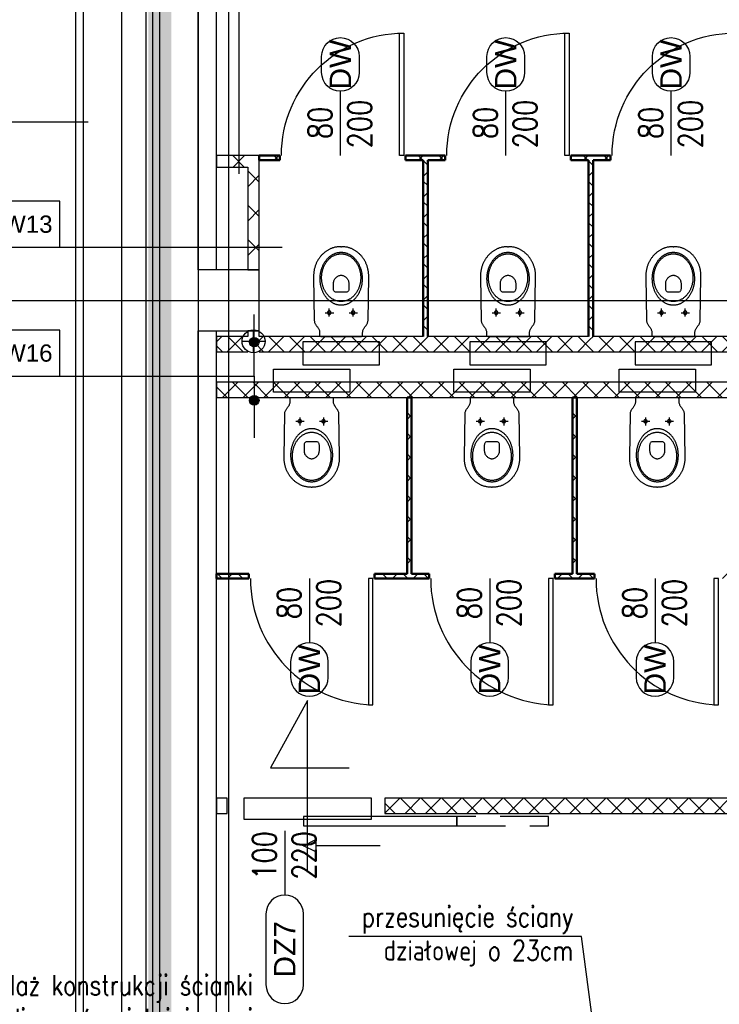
# Model space of a CAD drawing. Header units: centimetres. Extents: x -228435 to 111511, y -89367 to 428125.
# Tile 35 of 219: x -72505 to -67935, y 60404 to 66832. Entities that reach past the tile are written whole.
import ezdxf
from ezdxf.enums import TextEntityAlignment as Align

# ---------------------------------------------------------------- set-up
doc = ezdxf.new("R2010")
doc.units = ezdxf.units.CM
doc.header["$LTSCALE"] = 50
for name, pattern in [('DASHDOT2', [12.7, 6.35, -3.175, 0, -3.175]), ('DIVIDE', [31.75, 12.7, -6.35, 0, -6.35, 0, -6.35]), ('HIDDEN', [9.525, 6.35, -3.175])]:
    doc.linetypes.add(name, pattern=pattern)
doc.layers.get('0').update_dxf_attribs({"color": 8})
for name, color, linetype in [('ARCH_ETAPOWANIE', 8, 'DIVIDE'), ('ARCH_GK', 8, 'Continuous'), ('ARCH_INFO_ETYK_DRZWI', 8, 'Continuous'), ('ARCH_INFO_OPISY_IST', 8, 'Continuous'), ('ARCH_INFO_OPISY_PRZEGRODY', 8, 'Continuous'), ('ARCH_INFO_OSIE_IST', 8, 'DASHDOT2'), ('ARCH_MUROWANE_IST', 8, 'Continuous'), ('ARCH_OCIEPLENIE_IST', 8, 'Continuous'), ('ARCH_OTWORY_WENTYLACJA_IST', 8, 'Continuous'), ('ARCH_PRZEKROJOWE_IST', 8, 'Continuous'), ('ARCH_WYPOSAŻENIE_SANITARNE', 8, 'Continuous'), ('ARCH_ŚCIANKI_WC_5', 8, 'Continuous'), ('ARCH_ŚLUSARKA_DRZWI', 8, 'Continuous'), ('ARCH_ŻELBET_IST', 8, 'Continuous'), ('bgde-tekst', 7, 'Continuous'), ('Osie rzutów$0$ARCH_INFO_OSIE_OPISY_IST', 8, 'Continuous')]:
    doc.layers.add(name, color=color, linetype=linetype)
doc.styles.add('Arial', font='ARIAL.TTF')
doc.styles.add('Dach$0$ROMANS-50-CM', font='romans.shx', dxfattribs={"width": 0.8, "height": 10})
doc.styles.add('Romans', font='Romans.shx')
pattern_1 = [(45, (-121140, -45000), (-67.35192, 67.35192), []), (135, (-121140, -45000), (-67.35192, -67.35192), [])]
pattern_2 = [(45, (-121140, -45000), (-67.35192, 67.35192), []), (135, (-121140, -45000), (-67.35192, -67.35192), [])]
pattern_3 = [(45, (-121140, -45000), (-67.35192, 67.35192), []), (135, (-121140, -45000), (-67.35192, -67.35192), [])]

# ---------------------------------------------------------------- blocks, each defined once
blk = doc.blocks.new('DRZWI_DÓŁ 200')
at = {"layer": 'ARCH_INFO_ETYK_DRZWI'}
blk.add_line((0, 0), (0, -60), dxfattribs=at)
blk.add_lwpolyline([(-17.5, -77.5), (-17.5, -92.5, 1), (17.5, -92.5), (17.5, -77.5, 1)], format="xyb", close=True, dxfattribs=at)
at = {"layer": 'ARCH_INFO_ETYK_DRZWI', "style": 'Romans', "width": 0.8}
for tag, p in [('ADS_DRZWI:SZEROKOŚĆ', (-7.91, -23)), ('ADS_DRZWI:WYSOKOŚĆ', (29, -23))]:
    blk.add_attdef(tag, text='', height=22, rotation=90, dxfattribs=at).set_placement(p, align=Align.CENTER)
at = {"layer": 'ARCH_INFO_ETYK_DRZWI', "color": 1, "style": 'Arial'}
blk.add_attdef('ADS_DRZWI:ODPORNOŚĆ_OGNIOWA', text='', height=22, dxfattribs=at).set_placement((-0.12, 13.28), align=Align.BOTTOM_CENTER)
at = {"layer": 'ARCH_INFO_ETYK_DRZWI', "style": 'Arial'}
blk.add_attdef('ADS_DRZWI:SYMBOL', text='', height=20, rotation=90, dxfattribs=at).set_placement((-10, -85), align=Align.TOP_CENTER)
blk = doc.blocks.new('drzwi_góa 200')
at = {"layer": 'ARCH_INFO_ETYK_DRZWI'}
blk.add_line((0, 0), (0, 60), dxfattribs=at)
blk.add_lwpolyline([(-17.5, 77.5), (-17.5, 92.5, -1), (17.5, 92.5), (17.5, 77.5, -1)], format="xyb", close=True, dxfattribs=at)
at = {"layer": 'ARCH_INFO_ETYK_DRZWI', "style": 'Arial'}
blk.add_attdef('ADS_DRZWI:SYMBOL', text='', height=20, rotation=90, dxfattribs=at).set_placement((-10, 84.87), align=Align.TOP_CENTER)
at = {"layer": 'ARCH_INFO_ETYK_DRZWI', "style": 'Romans', "width": 0.8}
for tag, p in [('ADS_DRZWI:SZEROKOŚĆ', (-8, 30.49)), ('ADS_DRZWI:WYSOKOŚĆ', (29, 29.47))]:
    blk.add_attdef(tag, text='', height=22, rotation=90, dxfattribs=at).set_placement(p, align=Align.CENTER)
at = {"layer": 'ARCH_INFO_ETYK_DRZWI', "color": 1, "style": 'Arial'}
blk.add_attdef('ADS_DRZWI:ODPORNOŚĆ_OGNIOWA', text='', height=22, dxfattribs=at).set_placement((-0.12, -45.76), align=Align.BOTTOM_CENTER)
blk = doc.blocks.new('WC')
at = {"color": 0, "linetype": 'ByBlock', "lineweight": -2}
blk.add_line((-0.25, 58.5), (0.23, 58.5), dxfattribs=at)
for points in [[(-0.25, 58.5), (-0.49, 58.5), (-0.98, 58.48), (-1.49, 58.46), (-2, 58.42), (-2.52, 58.36), (-3.05, 58.3), (-3.57, 58.21), (-4.09, 58.12), (-4.6, 58), (-5.09, 57.87), (-5.57, 57.72), (-5.96, 57.58), (-6.34, 57.43), (-6.73, 57.27), (-7.1, 57.1), (-7.48, 56.93), (-7.85, 56.74), (-8.22, 56.55), (-8.58, 56.34), (-8.94, 56.13), (-9.29, 55.9), (-9.64, 55.67), (-9.99, 55.43), (-10.33, 55.19), (-10.66, 54.93), (-10.99, 54.66), (-11.32, 54.39), (-11.63, 54.11), (-11.95, 53.82), (-12.25, 53.52), (-12.56, 53.21), (-12.85, 52.9), (-13.14, 52.58), (-13.42, 52.25), (-13.7, 51.91), (-13.96, 51.57), (-14.23, 51.22), (-14.48, 50.86), (-14.73, 50.5), (-14.97, 50.13), (-15.2, 49.75), (-15.42, 49.36), (-15.64, 48.97), (-15.84, 48.57), (-16.04, 48.17), (-16.23, 47.76), (-16.41, 47.34), (-16.59, 46.91), (-16.75, 46.49), (-16.91, 46.05), (-17.05, 45.61), (-17.19, 45.16), (-17.31, 44.71), (-17.43, 44.25), (-17.54, 43.79), (-17.63, 43.32), (-17.72, 42.85), (-17.79, 42.37), (-17.86, 41.88), (-17.91, 41.41), (-17.96, 40.92), (-17.99, 40.42), (-18.01, 39.92), (-18.02, 39.41), (-18.02, 38.9), (-18.02, 38.9), (-17.55, 10.27), (-17.52, 9.83), (-17.44, 9.41), (-17.32, 9), (-17.17, 8.61), (-16.98, 8.24), (-16.77, 7.88), (-16.54, 7.52), (-16.3, 7.17), (-16.04, 6.82), (-15.79, 6.48), (-15.53, 6.13), (-15.27, 5.78), (-15.03, 5.42), (-14.8, 5.06), (-14.6, 4.68), (-14.41, 4.29), (-14.26, 3.89), (-14.15, 3.46), (-14.08, 3.02), (-14.05, 2.55), (-14.05, 0.68), (-13.98, 0.3), (-13.74, 0.07), (-13.23, 0), (-0.01, 0), (13.21, 0), (13.72, 0.07), (13.96, 0.3), (14.03, 0.68), (14.03, 2.55), (14.06, 3.02), (14.13, 3.46), (14.24, 3.89), (14.39, 4.29), (14.57, 4.68), (14.78, 5.06), (15.01, 5.42), (15.25, 5.78), (15.51, 6.13), (15.76, 6.48), (16.02, 6.82), (16.28, 7.17), (16.52, 7.52), (16.75, 7.88), (16.96, 8.24), (17.15, 8.61), (17.3, 9), (17.42, 9.41), (17.5, 9.83), (17.53, 10.27), (17.99, 38.9), (18, 39.41), (17.99, 39.92), (17.97, 40.42), (17.94, 40.92), (17.89, 41.41), (17.84, 41.88), (17.77, 42.37), (17.7, 42.85), (17.61, 43.32), (17.52, 43.79), (17.41, 44.25), (17.29, 44.71), (17.17, 45.16), (17.03, 45.61), (16.89, 46.05), (16.73, 46.49), (16.57, 46.91), (16.39, 47.34), (16.21, 47.76), (16.02, 48.17), (15.82, 48.57), (15.62, 48.97), (15.4, 49.36), (15.18, 49.75), (14.94, 50.13), (14.71, 50.5), (14.46, 50.86), (14.2, 51.22), (13.94, 51.57), (13.68, 51.91), (13.4, 52.25), (13.12, 52.58), (12.83, 52.9), (12.53, 53.21), (12.23, 53.52), (11.93, 53.82), (11.61, 54.11), (11.29, 54.39), (10.97, 54.66), (10.64, 54.93), (10.31, 55.19), (9.97, 55.43), (9.62, 55.67), (9.27, 55.9), (8.92, 56.13), (8.56, 56.34), (8.2, 56.55), (7.83, 56.74), (7.46, 56.93), (7.08, 57.1), (6.7, 57.27), (6.32, 57.43), (5.94, 57.58), (5.55, 57.72), (5.55, 57.72), (5.07, 57.87), (4.58, 58), (4.07, 58.12), (3.55, 58.21), (3.03, 58.3), (2.5, 58.36), (1.98, 58.42), (1.46, 58.46), (0.96, 58.48), (0.46, 58.5), (0.23, 58.5)], [(-10.36, 15.46), (-4.9, 15.46)], [(-7.75, 12.95), (-7.75, 18.26)], [(5.15, 15.46), (10.6, 15.46)], [(7.75, 12.95), (7.75, 18.26)]]:
    blk.add_lwpolyline(points, dxfattribs=at)
for points in [[(-0.01, 20.3), (-0.41, 20.31), (-0.8, 20.33), (-1.19, 20.37), (-1.58, 20.42), (-1.97, 20.48), (-2.35, 20.55), (-2.73, 20.64), (-3.1, 20.75), (-3.48, 20.86), (-3.84, 20.99), (-4.21, 21.13), (-4.56, 21.28), (-4.92, 21.44), (-5.27, 21.62), (-5.61, 21.81), (-5.95, 22.01), (-6.29, 22.22), (-6.62, 22.44), (-6.94, 22.67), (-7.26, 22.91), (-7.58, 23.17), (-7.88, 23.43), (-8.18, 23.71), (-8.48, 23.99), (-8.77, 24.28), (-9.05, 24.58), (-9.33, 24.9), (-9.6, 25.22), (-9.86, 25.55), (-10.11, 25.89), (-10.36, 26.23), (-10.6, 26.59), (-10.84, 26.95), (-11.06, 27.32), (-11.28, 27.7), (-11.49, 28.09), (-11.69, 28.48), (-11.88, 28.89), (-12.07, 29.29), (-12.24, 29.71), (-12.41, 30.13), (-12.57, 30.56), (-12.72, 30.99), (-12.86, 31.43), (-12.99, 31.88), (-13.11, 32.33), (-13.22, 32.79), (-13.32, 33.25), (-13.41, 33.72), (-13.49, 34.19), (-13.56, 34.66), (-13.63, 35.14), (-13.67, 35.63), (-13.71, 36.12), (-13.74, 36.61), (-13.76, 37.11), (-13.76, 37.61), (-13.76, 37.61), (-13.76, 38.11), (-13.74, 38.6), (-13.71, 39.1), (-13.67, 39.59), (-13.63, 40.07), (-13.56, 40.55), (-13.49, 41.03), (-13.41, 41.5), (-13.32, 41.95), (-13.22, 42.42), (-13.11, 42.87), (-12.99, 43.32), (-12.86, 43.77), (-12.72, 44.21), (-12.57, 44.64), (-12.41, 45.07), (-12.24, 45.49), (-12.07, 45.91), (-11.88, 46.32), (-11.69, 46.72), (-11.49, 47.11), (-11.28, 47.5), (-11.06, 47.88), (-10.84, 48.25), (-10.6, 48.61), (-10.36, 48.97), (-10.11, 49.32), (-9.86, 49.65), (-9.6, 49.98), (-9.33, 50.3), (-9.05, 50.62), (-8.77, 50.92), (-8.48, 51.21), (-8.18, 51.5), (-7.88, 51.77), (-7.58, 52.03), (-7.26, 52.29), (-6.94, 52.53), (-6.62, 52.76), (-6.29, 52.98), (-5.95, 53.19), (-5.61, 53.39), (-5.27, 53.58), (-4.92, 53.76), (-4.56, 53.92), (-4.21, 54.07), (-3.84, 54.21), (-3.48, 54.34), (-3.1, 54.46), (-2.73, 54.56), (-2.35, 54.65), (-1.97, 54.72), (-1.58, 54.79), (-1.19, 54.83), (-0.8, 54.87), (-0.41, 54.89), (-0.01, 54.9), (-0.01, 54.9), (0.39, 54.89), (0.78, 54.87), (1.17, 54.83), (1.56, 54.79), (1.95, 54.72), (2.33, 54.65), (2.71, 54.56), (3.08, 54.46), (3.45, 54.34), (3.82, 54.21), (4.18, 54.07), (4.54, 53.92), (4.9, 53.76), (5.25, 53.58), (5.59, 53.39), (5.93, 53.19), (6.27, 52.98), (6.6, 52.76), (6.92, 52.53), (7.24, 52.29), (7.55, 52.03), (7.86, 51.77), (8.16, 51.5), (8.46, 51.21), (8.75, 50.92), (9.03, 50.62), (9.31, 50.3), (9.58, 49.98), (9.84, 49.65), (10.09, 49.32), (10.34, 48.97), (10.58, 48.61), (10.81, 48.25), (11.04, 47.88), (11.26, 47.5), (11.47, 47.11), (11.67, 46.72), (11.86, 46.32), (12.05, 45.91), (12.22, 45.49), (12.39, 45.07), (12.55, 44.64), (12.7, 44.21), (12.84, 43.77), (12.97, 43.32), (13.09, 42.87), (13.2, 42.42), (13.3, 41.95), (13.39, 41.5), (13.47, 41.03), (13.54, 40.55), (13.6, 40.07), (13.65, 39.59), (13.69, 39.1), (13.72, 38.6), (13.74, 38.11), (13.74, 37.61), (13.74, 37.61), (13.74, 37.11), (13.72, 36.61), (13.69, 36.12), (13.65, 35.63), (13.6, 35.14), (13.54, 34.66), (13.47, 34.19), (13.39, 33.72), (13.3, 33.25), (13.2, 32.79), (13.09, 32.33), (12.97, 31.88), (12.84, 31.43), (12.7, 30.99), (12.55, 30.56), (12.39, 30.13), (12.22, 29.71), (12.05, 29.29), (11.86, 28.89), (11.67, 28.48), (11.47, 28.09), (11.26, 27.7), (11.04, 27.32), (10.81, 26.95), (10.58, 26.59), (10.34, 26.23), (10.09, 25.89), (9.84, 25.55), (9.58, 25.22), (9.31, 24.9), (9.03, 24.58), (8.75, 24.28), (8.46, 23.99), (8.16, 23.71), (7.86, 23.43), (7.55, 23.17), (7.24, 22.91), (6.92, 22.67), (6.6, 22.44), (6.27, 22.22), (5.93, 22.01), (5.59, 21.81), (5.25, 21.62), (4.9, 21.44), (4.54, 21.28), (4.18, 21.13), (3.82, 20.99), (3.45, 20.86), (3.08, 20.75), (2.71, 20.64), (2.33, 20.55), (1.95, 20.48), (1.56, 20.42), (1.17, 20.37), (0.78, 20.33), (0.39, 20.31), (-0.01, 20.3)], [(-0.01, 22.76), (-0.41, 22.77), (-0.82, 22.79), (-1.21, 22.83), (-1.61, 22.89), (-2, 22.95), (-2.39, 23.04), (-2.77, 23.13), (-3.15, 23.24), (-3.52, 23.36), (-3.89, 23.5), (-4.26, 23.65), (-4.62, 23.81), (-4.97, 23.99), (-5.32, 24.18), (-5.67, 24.38), (-6.01, 24.59), (-6.34, 24.82), (-6.66, 25.05), (-6.98, 25.3), (-7.3, 25.56), (-7.61, 25.83), (-7.91, 26.11), (-8.2, 26.4), (-8.48, 26.7), (-8.76, 27.01), (-9.03, 27.33), (-9.3, 27.66), (-9.55, 28), (-9.8, 28.35), (-10.04, 28.71), (-10.27, 29.07), (-10.49, 29.45), (-10.7, 29.83), (-10.9, 30.22), (-11.1, 30.62), (-11.28, 31.02), (-11.46, 31.44), (-11.62, 31.85), (-11.78, 32.28), (-11.92, 32.71), (-12.05, 33.15), (-12.18, 33.6), (-12.29, 34.05), (-12.39, 34.5), (-12.48, 34.97), (-12.56, 35.43), (-12.63, 35.91), (-12.68, 36.38), (-12.73, 36.86), (-12.76, 37.35), (-12.78, 37.84), (-12.78, 38.33), (-12.78, 38.33), (-12.78, 38.82), (-12.76, 39.31), (-12.73, 39.8), (-12.68, 40.28), (-12.63, 40.75), (-12.56, 41.23), (-12.48, 41.69), (-12.39, 42.14), (-12.29, 42.6), (-12.18, 43.05), (-12.05, 43.49), (-11.92, 43.93), (-11.78, 44.36), (-11.62, 44.79), (-11.46, 45.21), (-11.28, 45.62), (-11.1, 46.03), (-10.9, 46.42), (-10.7, 46.82), (-10.49, 47.2), (-10.27, 47.57), (-10.04, 47.94), (-9.8, 48.29), (-9.55, 48.64), (-9.3, 48.98), (-9.03, 49.31), (-8.76, 49.63), (-8.48, 49.94), (-8.2, 50.24), (-7.91, 50.54), (-7.61, 50.82), (-7.3, 51.08), (-6.98, 51.34), (-6.66, 51.59), (-6.34, 51.83), (-6.01, 52.05), (-5.67, 52.26), (-5.32, 52.47), (-4.97, 52.65), (-4.62, 52.83), (-4.26, 52.99), (-3.89, 53.14), (-3.52, 53.28), (-3.15, 53.4), (-2.77, 53.51), (-2.39, 53.61), (-2, 53.69), (-1.61, 53.76), (-1.21, 53.81), (-0.82, 53.85), (-0.41, 53.87), (-0.01, 53.88), (-0.01, 53.88), (0.39, 53.87), (0.8, 53.85), (1.19, 53.81), (1.59, 53.76), (1.98, 53.69), (2.37, 53.61), (2.75, 53.51), (3.13, 53.4), (3.5, 53.28), (3.87, 53.14), (4.24, 52.99), (4.6, 52.83), (4.95, 52.65), (5.3, 52.47), (5.65, 52.26), (5.99, 52.05), (6.32, 51.83), (6.64, 51.59), (6.96, 51.34), (7.28, 51.08), (7.58, 50.82), (7.89, 50.54), (8.18, 50.24), (8.46, 49.94), (8.74, 49.63), (9.01, 49.31), (9.28, 48.98), (9.53, 48.64), (9.78, 48.29), (10.02, 47.94), (10.25, 47.57), (10.47, 47.2), (10.68, 46.82), (10.88, 46.42), (11.08, 46.03), (11.26, 45.62), (11.44, 45.21), (11.6, 44.79), (11.75, 44.36), (11.9, 43.93), (12.03, 43.49), (12.16, 43.05), (12.27, 42.6), (12.37, 42.14), (12.46, 41.69), (12.54, 41.23), (12.61, 40.75), (12.66, 40.28), (12.7, 39.8), (12.74, 39.31), (12.75, 38.82), (12.76, 38.33), (12.76, 38.33), (12.75, 37.84), (12.74, 37.35), (12.7, 36.86), (12.66, 36.38), (12.61, 35.91), (12.54, 35.43), (12.46, 34.97), (12.37, 34.5), (12.27, 34.05), (12.16, 33.6), (12.03, 33.15), (11.9, 32.71), (11.75, 32.28), (11.6, 31.85), (11.44, 31.44), (11.26, 31.02), (11.08, 30.62), (10.88, 30.22), (10.68, 29.83), (10.47, 29.45), (10.25, 29.07), (10.02, 28.71), (9.78, 28.35), (9.53, 28), (9.28, 27.66), (9.01, 27.33), (8.74, 27.01), (8.46, 26.7), (8.18, 26.4), (7.89, 26.11), (7.58, 25.83), (7.28, 25.56), (6.96, 25.3), (6.64, 25.05), (6.32, 24.82), (5.99, 24.59), (5.65, 24.38), (5.3, 24.18), (4.95, 23.99), (4.6, 23.81), (4.24, 23.65), (3.87, 23.5), (3.5, 23.36), (3.13, 23.24), (2.75, 23.13), (2.37, 23.04), (1.98, 22.95), (1.59, 22.89), (1.19, 22.83), (0.8, 22.79), (0.39, 22.77), (-0.01, 22.76)], [(-0.24, 28.82), (-2.93, 28.82), (-3.62, 28.9), (-4.15, 29.12), (-4.52, 29.44), (-4.77, 29.82), (-4.91, 30.24), (-4.98, 30.64), (-5, 30.99), (-5.01, 34.75), (-4.98, 35.23), (-4.9, 35.71), (-4.77, 36.17), (-4.6, 36.61), (-4.39, 37.04), (-4.14, 37.45), (-3.86, 37.83), (-3.55, 38.19), (-3.21, 38.52), (-2.85, 38.83), (-2.47, 39.1), (-2.08, 39.33), (-1.67, 39.53), (-1.26, 39.69), (-0.84, 39.81), (-0.43, 39.88), (-0.01, 39.91), (0.4, 39.88), (0.82, 39.81), (1.23, 39.69), (1.65, 39.53), (2.05, 39.33), (2.45, 39.1), (2.83, 38.82), (3.19, 38.52), (3.53, 38.18), (3.84, 37.82), (4.12, 37.43), (4.37, 37.02), (4.58, 36.59), (4.75, 36.15), (4.88, 35.68), (4.96, 35.21), (4.99, 34.72), (4.99, 30.97), (4.97, 30.62), (4.9, 30.23), (4.75, 29.82), (4.5, 29.44), (4.13, 29.12), (3.61, 28.9), (2.92, 28.82)], [(-6.6, 15.46), (-6.67, 15.87), (-6.84, 16.19), (-7.1, 16.42), (-7.41, 16.56), (-7.75, 16.61), (-8.09, 16.56), (-8.41, 16.42), (-8.66, 16.19), (-8.84, 15.87), (-8.9, 15.46), (-8.84, 15.04), (-8.66, 14.72), (-8.41, 14.49), (-8.09, 14.35), (-7.75, 14.31), (-7.41, 14.35), (-7.1, 14.49), (-6.84, 14.72), (-6.67, 15.04), (-6.6, 15.46)], [(8.9, 15.46), (8.84, 15.87), (8.66, 16.19), (8.4, 16.42), (8.09, 16.56), (7.75, 16.61), (7.41, 16.56), (7.1, 16.42), (6.84, 16.19), (6.67, 15.87), (6.6, 15.46), (6.67, 15.04), (6.84, 14.72), (7.1, 14.49), (7.41, 14.35), (7.75, 14.31), (8.09, 14.35), (8.41, 14.49), (8.66, 14.72), (8.84, 15.04), (8.9, 15.46)]]:
    blk.add_lwpolyline(points, close=True, dxfattribs=at)
at = {"color": 0, "linetype": 'ByBlock', "lineweight": -2, "ltscale": 3}
blk.add_lwpolyline([(25, -18.5), (25, -3.5), (-25, -3.5), (-25, -18.5)], close=True, dxfattribs=at)
blk = doc.blocks.new('T-drzwi_dół-200')
at = {"layer": 'ARCH_INFO_ETYK_DRZWI'}
blk.add_line((0, 0), (0, -60), dxfattribs=at)
blk.add_lwpolyline([(-17.5, -77.5), (-17.5, -143.68, 1), (17.5, -143.68), (17.5, -77.5, 1)], format="xyb", close=True, dxfattribs=at)
at = {"layer": 'ARCH_INFO_ETYK_DRZWI', "style": 'Romans', "width": 0.8}
for tag, p in [('ADS_DRZWI:SZEROKOŚĆ', (-7.91, -23)), ('ADS_DRZWI:WYSOKOŚĆ', (29, -23))]:
    blk.add_attdef(tag, text='', height=22, rotation=90, dxfattribs=at).set_placement(p, align=Align.CENTER)
at = {"layer": 'ARCH_INFO_ETYK_DRZWI', "color": 1, "style": 'Arial'}
blk.add_attdef('ADS_DRZWI:ODPORNOŚĆ_OGNIOWA', text='', height=22, dxfattribs=at).set_placement((-0.12, 13.28), align=Align.BOTTOM_CENTER)
at = {"layer": 'ARCH_INFO_ETYK_DRZWI', "style": 'Arial'}
blk.add_attdef('ADS_DRZWI:SYMBOL', text='', height=20, rotation=90, dxfattribs=at).set_placement((0, -110.59), align=Align.MIDDLE)
blk = doc.blocks.new('Osie rzutów')
at = {"layer": 'ARCH_INFO_OSIE_IST', "ltscale": 10}
for p, q in [((4930, 12510), (4930, 4623.26)), ((5000, 12510), (5000, 4512.32)), ((4436.04, 11000), (13655, 11000))]:
    blk.add_line(p, q, dxfattribs=at)
blk = doc.blocks.new('kk')
at = {"layer": 'bgde-tekst'}
for p, q in [((39921.7, 90262.2), (39678.3, 89823.9)), ((39921.7, 89142.1), (39921.7, 90262.2)), ((39678.3, 89823.9), (40192.1, 89823.9))]:
    blk.add_line(p, q, dxfattribs=at)
blk.add_lwpolyline([(39507, 89627.1), (40336.3, 89627.1), (40336.3, 89485.4), (39507, 89485.4)], close=True, dxfattribs=at)

msp = doc.modelspace()

# ---------------------------------------------------------------- hatches: boundary and pattern name
at = {"layer": 'ARCH_GK', "linetype": 'Continuous', "lineweight": -3}
h = msp.add_hatch(dxfattribs=at)
h.set_pattern_fill('ANSI37', color=256, scale=50, angle=-360, style=0)
h.set_pattern_definition([(45, (-121140, -45000), (-112.2532, 112.2532), []), (135, (-121140, -45000), (-112.2532, -112.2532), [])])
h.paths.add_polyline_path([(-71220, 65945), (-71220, 65870), (-71015, 65870), (-70940, 65945)], flags=0)
h = msp.add_hatch(dxfattribs=at)
h.set_pattern_fill('ANSI37', color=256, scale=50, style=0)
h.set_pattern_definition([(45, (-121140, -45000), (-112.2532, 112.2532), []), (135, (-121140, -45000), (-112.2532, -112.2532), [])])
h.paths.add_polyline_path([(-71015, 65200), (-70940, 65200), (-70940, 65945), (-71015, 65870)], flags=0)
h = msp.add_hatch(dxfattribs=at)
h.set_pattern_fill('ANSI37', color=256, scale=30, angle=-360, style=0)
h.set_pattern_definition(pattern_2)
h.paths.add_polyline_path([(-68775, 64665), (-68775, 64734.16667), (-68790, 64765), (-69840, 64765), (-69855, 64734.16667), (-69855, 64665)], flags=0)
h.paths.add_polyline_path([(-67695, 64665), (-67695, 64734.16667), (-67710, 64765), (-68760, 64765), (-68775, 64734.16667), (-68775, 64665)], flags=0)
h.paths.add_polyline_path([(-65460, 64665), (-65460, 64765), (-66600, 64765), (-66615, 64734.16667), (-66615, 64665)], flags=0)
h.paths.add_polyline_path([(-66615, 64665), (-66615, 64734.16667), (-66630, 64765), (-67680, 64765), (-67695, 64734.16667), (-67695, 64665)], flags=0)
h.paths.add_polyline_path([(-69855, 64665), (-69855, 64734.16667), (-69870, 64765), (-70940, 64765), (-70977.5, 64715), (-70940, 64665)], flags=0)
h.paths.add_polyline_path([(-71015, 64665), (-70977.5, 64715), (-71015, 64765), (-71220, 64765), (-71220, 64665)], flags=0)
h = msp.add_hatch(dxfattribs=at)
h.set_pattern_fill('ANSI37', color=256, scale=30, style=0)
h.set_pattern_definition([(45, (-121140, -45000), (-67.35192, 67.35192), []), (135, (-121140, -45000), (-67.35192, -67.35192), [])])
h.paths.add_polyline_path([(-71220, 64465), (-71220, 64365), (-65460, 64365), (-65460, 64465)], flags=0)
h = msp.add_hatch(dxfattribs=at)
h.set_pattern_fill('ANSI37', color=256, scale=30, style=0)
h.set_pattern_definition([(45, (-121140, -45000), (-67.35192, 67.35192), []), (135, (-121140, -45000), (-67.35192, -67.35192), [])])
h.paths.add_polyline_path([(-70120, 61750), (-70120, 61650), (-65460, 61650), (-65460, 61750)])
at = {"layer": 'ARCH_INFO_OPISY_PRZEGRODY'}
h = msp.add_hatch(color=256, dxfattribs=at)
edge = h.paths.add_edge_path()
edge.add_arc((-70972.6994, 64727.27136), 31.16375, 0, 360)
h = msp.add_hatch(color=256, dxfattribs=at)
edge = h.paths.add_edge_path()
edge.add_arc((-70972.6994, 64347.12152), 31.16375, 0, 360)
at = {"layer": 'ARCH_ŚCIANKI_WC_5', "linetype": 'Continuous', "lineweight": -3}
h = msp.add_hatch(dxfattribs=at)
h.set_pattern_fill('ANSI37', color=256, scale=30, style=0)
h.set_pattern_definition([(45, (-121140, -45000), (-67.35192, 67.35192), []), (135, (-121140, -45000), (-67.35192, -67.35192), [])])
h.paths.add_polyline_path([(-69870, 65915), (-69855, 65922.5), (-69855, 65945), (-69985, 65945), (-69985, 65915)], flags=0)
h.paths.add_polyline_path([(-70805, 65915), (-70805, 65945), (-70940, 65945), (-70940, 65915)], flags=0)
h.paths.add_polyline_path([(-68790, 65915), (-68775, 65922.5), (-68775, 65945), (-68905, 65945), (-68905, 65915)], flags=0)
h.paths.add_polyline_path([(-69725, 65915), (-69725, 65945), (-69855, 65945), (-69855, 65922.5), (-69840, 65915)], flags=0)
h.paths.add_polyline_path([(-67710, 65915), (-67695, 65922.5), (-67695, 65945), (-67825, 65945), (-67825, 65915)], flags=0)
h.paths.add_polyline_path([(-68645, 65915), (-68645, 65945), (-68775, 65945), (-68775, 65922.5), (-68760, 65915)], flags=0)
h.paths.add_polyline_path([(-65460, 65915), (-65460, 65945), (-65608.6276, 65945), (-65608.6276, 65915)], flags=0)
h.paths.add_polyline_path([(-66428.6276, 65915), (-66428.6276, 65945), (-66615, 65945), (-66615, 65922.5), (-66600, 65915)], flags=0)
h.paths.add_polyline_path([(-66630, 65915), (-66615, 65922.5), (-66615, 65945), (-66755.92407, 65945), (-66755.92407, 65915)], flags=0)
h.paths.add_polyline_path([(-67575.92407, 65915), (-67575.92407, 65945), (-67695, 65945), (-67695, 65922.5), (-67680, 65915)], flags=0)
h = msp.add_hatch(dxfattribs=at)
h.set_pattern_fill('ANSI37', color=256, scale=30, angle=-360, style=0)
h.set_pattern_definition(pattern_1)
h.paths.add_polyline_path([(-69840, 65915), (-69855, 65922.5), (-69870, 65915), (-69870, 64765), (-69855, 64734.16667), (-69840, 64765)], flags=0)
h = msp.add_hatch(dxfattribs=at)
h.set_pattern_fill('ANSI37', color=256, scale=30, angle=-360, style=0)
h.set_pattern_definition(pattern_1)
h.paths.add_polyline_path([(-68760, 65915), (-68775, 65922.5), (-68790, 65915), (-68790, 64765), (-68775, 64734.16667), (-68760, 64765)], flags=0)
h = msp.add_hatch(dxfattribs=at)
h.set_pattern_fill('ANSI37', color=256, scale=30, angle=-360, style=0)
h.set_pattern_definition(pattern_3)
h.paths.add_polyline_path([(-69945, 64365), (-69975, 64365), (-69975, 63215), (-69960, 63207.5), (-69945, 63215)], flags=0)
h = msp.add_hatch(dxfattribs=at)
h.set_pattern_fill('ANSI37', color=256, scale=30, angle=-360, style=0)
h.set_pattern_definition(pattern_3)
h.paths.add_polyline_path([(-68865, 64365), (-68895, 64365), (-68895, 63215), (-68880, 63207.5), (-68865, 63215)], flags=0)
h = msp.add_hatch(dxfattribs=at)
h.set_pattern_fill('ANSI37', color=256, scale=30, style=0)
h.set_pattern_definition(pattern_2)
h.paths.add_polyline_path([(-65460, 63185), (-65460, 63215), (-65672.5, 63215), (-65672.5, 63185)], flags=0)
h.paths.add_polyline_path([(-66492.5, 63185), (-66492.5, 63215), (-66705, 63215), (-66720, 63207.5), (-66720, 63185)], flags=0)
h.paths.add_polyline_path([(-66720, 63185), (-66720, 63207.5), (-66735, 63215), (-66850, 63215), (-66850, 63185)], flags=0)
h.paths.add_polyline_path([(-67670, 63185), (-67670, 63215), (-67785, 63215), (-67800, 63207.5), (-67800, 63185)], flags=0)
h.paths.add_polyline_path([(-67800, 63185), (-67800, 63207.5), (-67815, 63215), (-67930, 63215), (-67930, 63185)], flags=0)
h.paths.add_polyline_path([(-68750, 63185), (-68750, 63215), (-68865, 63215), (-68880, 63207.5), (-68880, 63185)], flags=0)
h.paths.add_polyline_path([(-68880, 63185), (-68880, 63207.5), (-68895, 63215), (-69010, 63215), (-69010, 63185)], flags=0)
h.paths.add_polyline_path([(-69830, 63185), (-69830, 63215), (-69945, 63215), (-69960, 63207.5), (-69960, 63185)], flags=0)
h.paths.add_polyline_path([(-69960, 63185), (-69960, 63207.5), (-69975, 63215), (-70187.5, 63215), (-70187.5, 63185)], flags=0)
h.paths.add_polyline_path([(-71007.5, 63185), (-71007.5, 63215), (-71220, 63215), (-71220, 63185)], flags=0)

# ---------------------------------------------------------------- linework, layer by layer
at = {"layer": 'ARCH_ETAPOWANIE', "ltscale": 10, "const_width": 150, "elevation": 630}
msp.add_lwpolyline([(-32748.04041, 102637.86797), (-71890, 102620.1903), (-71740, 89900), (-59190, 89900), (-59190, 71200), (-71590, 71200), (-71590, 58800), (-65060, 58800), (-65060, 57540), (-63050, 57540), (-63050, -5675.91583)], dxfattribs=at)
at = {"layer": 'ARCH_GK', "linetype": 'Continuous', "lineweight": -3}
for p, q in [((-71220, 65945, 630), (-71220, 65870, 630)), ((-70940, 65945, 630), (-71220, 65945, 630)), ((-70940, 65200, 630), (-70940, 65945, 630)), ((-71220, 65870, 630), (-71015, 65870, 630)), ((-71015, 65870, 630), (-71015, 65200, 630)), ((-71015, 65200, 630), (-70940, 65200, 630)), ((-70940, 64800, 630), (-71015, 64800, 630)), ((-71015, 64800, 630), (-71015, 64765, 630)), ((-70977.5, 64657.5, 630), (-70977.5, 64807.5, 630)), ((-70940, 64765, 630), (-70940, 64800, 630)), ((-71015, 64765, 630), (-71220, 64765, 630)), ((-71220, 64765, 630), (-71220, 64665, 630)), ((-70902.5, 64732.5, 630), (-71052.5, 64732.5, 630)), ((-69870, 64765, 630), (-70940, 64765, 630)), ((-68790, 64765, 630), (-69840, 64765, 630)), ((-67710, 64765, 630), (-68760, 64765, 630)), ((-71220, 64665, 630), (-71015, 64665, 630)), ((-70940, 64665, 630), (-65460, 64665, 630)), ((-71220, 64465, 630), (-71220, 64365, 630)), ((-65460, 64465, 630), (-71220, 64465, 630)), ((-71220, 64365, 630), (-65460, 64365, 630)), ((-71220, 61750, 630), (-71220, 61650, 630)), ((-71150, 61750, 630), (-71220, 61750, 630)), ((-71150, 61650, 630), (-71150, 61750, 630)), ((-65460, 61750, 630), (-70120, 61750, 630)), ((-70120, 61750, 630), (-70120, 61650, 630)), ((-71220, 61650, 630), (-71150, 61650, 630)), ((-70120, 61650, 630), (-65460, 61650, 630))]:
    msp.add_line(p, q, dxfattribs=at)
msp.add_circle((-70977.5, 64732.5, 630), 75, dxfattribs=at)
at = {"layer": 'ARCH_INFO_OPISY_IST'}
msp.add_line((-72057.07503, 66164.13408, 630), (-72958.61541, 66164.13408, 630), dxfattribs=at)
at = {"layer": 'ARCH_INFO_OPISY_PRZEGRODY', "elevation": 630}
for points in [[(-71073.76359, 67115.45579), (-71073.76359, 65826.12757)], [(-72241.73173, 65346.6463), (-70790.97746, 65346.6463)], [(-72241.73173, 64505.27418), (-70972.6994, 64505.27418), (-70972.6994, 64907.61798)], [(-72241.73173, 64505.27418), (-70972.6994, 64505.27418), (-70972.6994, 64102.93039)]]:
    msp.add_lwpolyline(points, dxfattribs=at)
for points in [[(-72766.73173, 65346.6463), (-72241.73173, 65346.6463), (-72241.73173, 65646.6463), (-72766.73173, 65646.6463), (-72766.73173, 65346.6463)], [(-72766.73173, 64505.27418), (-72241.73173, 64505.27418), (-72241.73173, 64805.27418), (-72766.73173, 64805.27418), (-72766.73173, 64505.27418)]]:
    msp.add_lwpolyline(points, close=True, dxfattribs=at)
at = {"layer": 'ARCH_INFO_OPISY_PRZEGRODY'}
for centre in [(-70972.6994, 64727.27136, 630), (-70972.6994, 64347.12152, 630)]:
    msp.add_circle(centre, 31.16375, dxfattribs=at)
at = {"layer": 'ARCH_MUROWANE_IST', "ltscale": 4}
for p, q in [((-71340, 65200, 630), (-71340, 70800, 630)), ((-71220, 65200, 630), (-71220, 70800, 630)), ((-71340, 59200, 630), (-71340, 64800, 630)), ((-71220, 59200, 630), (-71220, 64800, 630))]:
    msp.add_line(p, q, dxfattribs=at)
at = {"layer": 'ARCH_MUROWANE_IST', "ltscale": 4, "elevation": 630}
msp.add_lwpolyline([(-71340, 51918.2897), (-71590, 51918.2897), (-71590, 76800), (-71340, 76800), (-71340, 51918.2897)], dxfattribs=at)
at = {"layer": 'ARCH_OCIEPLENIE_IST'}
msp.add_line((-71635, 51918.2897, 630), (-71635, 76800, 630), dxfattribs=at)
at = {"layer": 'ARCH_OTWORY_WENTYLACJA_IST', "elevation": 6930}
msp.add_lwpolyline([(-68647.8294, 59430), (-68836.21918, 60846.40008), (-70355.56905, 60846.40008)], dxfattribs=at)
at = {"layer": 'ARCH_PRZEKROJOWE_IST', "ltscale": 4, "elevation": 630}
for points in [[(-71590, 76800), (-71680, 76800), (-71680, 51918.2897), (-71680, 51918.2897)], [(-72139.98607, 75300), (-72140.00091, 51868.2897)], [(-71680, 75249.99998), (-72089.98608, 75249.99998), (-72090, 51918.2897)]]:
    msp.add_lwpolyline(points, dxfattribs=at)
at = {"layer": 'ARCH_ŚCIANKI_WC_5', "linetype": 'Continuous', "lineweight": 50}
for p, q in [((-70805, 65945, 630), (-70940, 65945, 630)), ((-70940, 65945, 630), (-70940, 65915, 630)), ((-70940, 65915, 630), (-70805, 65915, 630)), ((-70805, 65915, 630), (-70805, 65945, 630)), ((-69985, 65945, 630), (-69725, 65945, 630)), ((-69985, 65945, 630), (-69985, 65915, 630)), ((-69985, 65915, 630), (-69870, 65915, 630)), ((-69870, 65915, 630), (-69870, 64765, 630)), ((-69840, 64765, 630), (-69840, 65915, 630)), ((-69840, 65915, 630), (-69725, 65915, 630)), ((-69725, 65915, 630), (-69725, 65945, 630)), ((-68905, 65945, 630), (-68645, 65945, 630)), ((-68905, 65945, 630), (-68905, 65915, 630)), ((-68905, 65915, 630), (-68790, 65915, 630)), ((-68790, 65915, 630), (-68790, 64765, 630)), ((-68760, 65915, 630), (-68645, 65915, 630)), ((-68760, 64765, 630), (-68760, 65915, 630)), ((-68645, 65915, 630), (-68645, 65945, 630)), ((-69945, 64365, 630), (-69975, 64365, 630)), ((-69975, 64365, 630), (-69975, 63215, 630)), ((-69945, 63215, 630), (-69945, 64365, 630)), ((-68865, 64365, 630), (-68895, 64365, 630)), ((-68895, 64365, 630), (-68895, 63215, 630)), ((-68865, 63215, 630), (-68865, 64365, 630)), ((-71007.5, 63215, 630), (-71220, 63215, 630)), ((-71220, 63215, 630), (-71220, 63185, 630)), ((-71007.5, 63185, 630), (-71007.5, 63215, 630)), ((-69975, 63215, 630), (-70187.5, 63215, 630)), ((-70187.5, 63215, 630), (-70187.5, 63185, 630)), ((-69830, 63215, 630), (-69945, 63215, 630)), ((-69830, 63185, 630), (-69830, 63215, 630)), ((-68895, 63215, 630), (-69010, 63215, 630)), ((-69010, 63215, 630), (-69010, 63185, 630)), ((-68750, 63215, 630), (-68865, 63215, 630)), ((-68750, 63185, 630), (-68750, 63215, 630)), ((-71220, 63185, 630), (-71007.5, 63185, 630)), ((-70187.5, 63185, 630), (-69830, 63185, 630)), ((-69010, 63185, 630), (-68750, 63185, 630))]:
    msp.add_line(p, q, dxfattribs=at)
at = {"layer": 'ARCH_ŚLUSARKA_DRZWI', "linetype": 'Continuous', "lineweight": -3}
msp.add_line((-70150, 61440, 630), (-70570, 61440, 630), dxfattribs=at)
at = {"layer": 'ARCH_ŚLUSARKA_DRZWI', "linetype": 'Continuous', "lineweight": -3, "elevation": 630}
for points in [[(-69995, 65945), (-70025, 65945), (-70025, 66745), (-69995, 66745)], [(-68915, 65945), (-68945, 65945), (-68945, 66745), (-68915, 66745)], [(-70197.5, 63185), (-70227.5, 63185), (-70227.5, 62360), (-70197.5, 62360)], [(-69020, 63185), (-69050, 63185), (-69050, 62360), (-69020, 62360)], [(-67940, 63185), (-67970, 63185), (-67970, 62360), (-67940, 62360)], [(-69650, 61570), (-69650, 61630), (-70650, 61630), (-70650, 61570)]]:
    msp.add_lwpolyline(points, close=True, dxfattribs=at)
at = {"layer": 'ARCH_ŚLUSARKA_DRZWI', "linetype": 'HIDDEN', "elevation": 630}
msp.add_lwpolyline([(-69650, 61630), (-69650, 61570), (-69050, 61570), (-69050, 61630)], close=True, dxfattribs=at)
at = {"layer": 'ARCH_ŚLUSARKA_DRZWI', "linetype": 'Continuous', "lineweight": -3, "extrusion": (0, 0, -1)}
for centre in [(69995, 65945, -630), (68915, 65945, -630), (67835, 65945, -630)]:
    msp.add_arc(centre, 800, 0, 90, dxfattribs=at)
at = {"layer": 'ARCH_ŚLUSARKA_DRZWI', "linetype": 'Continuous', "lineweight": -3}
for centre in [(-70175.83569, 63181.3866, 630), (-68998.33569, 63181.3866, 630), (-67918.33569, 63181.3866, 630)]:
    msp.add_arc(centre, 821.67225, 179.748034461, 268.489157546, dxfattribs=at)
msp.add_3dface([(-70570, 61480, 630), (-70570, 61400, 630), (-70650, 61440, 630)], dxfattribs=at)
at = {"layer": 'ARCH_ŻELBET_IST', "ltscale": 4, "elevation": 630}
msp.add_lwpolyline([(-71340, 64800), (-70940, 64800), (-70940, 65200), (-71340, 65200)], close=True, dxfattribs=at)

# ---------------------------------------------------------------- block references
at = {"layer": 'ARCH_INFO_ETYK_DRZWI', "linetype": 'Continuous', "lineweight": -3}
ref = msp.add_blockref('drzwi_góa 200', (-70410, 65945, 630), dxfattribs=dict(at, xscale=7, yscale=7, zscale=7))
ref.add_attrib('ADS_DRZWI:WYSOKOŚĆ', '200', dxfattribs={"height": 154, "rotation": 90, "style": 'Romans', "width": 0.8}).set_placement((-70207, 66151.27313, 630), align=Align.CENTER)
ref.add_attrib('ADS_DRZWI:SZEROKOŚĆ', '80', dxfattribs={"height": 154, "rotation": 90, "style": 'Romans', "width": 0.8}).set_placement((-70466, 66158.46179, 630), align=Align.CENTER)
ref.add_attrib('ADS_DRZWI:SYMBOL', 'DW', dxfattribs={"height": 140, "rotation": 90, "style": 'Arial'}).set_placement((-70480, 66539.11424, 630), align=Align.TOP_CENTER)
ref = msp.add_blockref('drzwi_góa 200', (-69330, 65945, 630), dxfattribs=dict(at, xscale=7, yscale=7, zscale=7))
ref.add_attrib('ADS_DRZWI:WYSOKOŚĆ', '200', dxfattribs={"height": 154, "rotation": 90, "style": 'Romans', "width": 0.8}).set_placement((-69127, 66151.27313, 630), align=Align.CENTER)
ref.add_attrib('ADS_DRZWI:SZEROKOŚĆ', '80', dxfattribs={"height": 154, "rotation": 90, "style": 'Romans', "width": 0.8}).set_placement((-69386, 66158.46179, 630), align=Align.CENTER)
ref.add_attrib('ADS_DRZWI:SYMBOL', 'DW', dxfattribs={"height": 140, "rotation": 90, "style": 'Arial'}).set_placement((-69400, 66539.11424, 630), align=Align.TOP_CENTER)
ref = msp.add_blockref('drzwi_góa 200', (-68250, 65945, 630), dxfattribs=dict(at, xscale=7, yscale=7, zscale=7))
ref.add_attrib('ADS_DRZWI:WYSOKOŚĆ', '200', dxfattribs={"height": 154, "rotation": 90, "style": 'Romans', "width": 0.8}).set_placement((-68047, 66151.27313, 630), align=Align.CENTER)
ref.add_attrib('ADS_DRZWI:SZEROKOŚĆ', '80', dxfattribs={"height": 154, "rotation": 90, "style": 'Romans', "width": 0.8}).set_placement((-68306, 66158.46179, 630), align=Align.CENTER)
ref.add_attrib('ADS_DRZWI:SYMBOL', 'DW', dxfattribs={"height": 140, "rotation": 90, "style": 'Arial'}).set_placement((-68320, 66539.11424, 630), align=Align.TOP_CENTER)
ref = msp.add_blockref('DRZWI_DÓŁ 200', (-70612.5, 63185, 630), dxfattribs=dict(at, xscale=7, yscale=7, zscale=7))
ref.add_attrib('ADS_DRZWI:SYMBOL', 'DW', dxfattribs={"height": 140, "rotation": 90, "style": 'Arial'}).set_placement((-70682.5, 62590, 630), align=Align.TOP_CENTER)
ref.add_attrib('ADS_DRZWI:SZEROKOŚĆ', '80', dxfattribs={"height": 154, "rotation": 90, "style": 'Romans', "width": 0.8}).set_placement((-70667.87202, 63024, 630), align=Align.CENTER)
ref.add_attrib('ADS_DRZWI:WYSOKOŚĆ', '200', dxfattribs={"height": 154, "rotation": 90, "style": 'Romans', "width": 0.8}).set_placement((-70409.5, 63024, 630), align=Align.CENTER)
ref = msp.add_blockref('DRZWI_DÓŁ 200', (-69435, 63185, 630), dxfattribs=dict(at, xscale=7, yscale=7, zscale=7))
ref.add_attrib('ADS_DRZWI:SYMBOL', 'DW', dxfattribs={"height": 140, "rotation": 90, "style": 'Arial'}).set_placement((-69505, 62590, 630), align=Align.TOP_CENTER)
ref.add_attrib('ADS_DRZWI:SZEROKOŚĆ', '80', dxfattribs={"height": 154, "rotation": 90, "style": 'Romans', "width": 0.8}).set_placement((-69490.37202, 63024, 630), align=Align.CENTER)
ref.add_attrib('ADS_DRZWI:WYSOKOŚĆ', '200', dxfattribs={"height": 154, "rotation": 90, "style": 'Romans', "width": 0.8}).set_placement((-69232, 63024, 630), align=Align.CENTER)
ref = msp.add_blockref('DRZWI_DÓŁ 200', (-68355, 63185, 630), dxfattribs=dict(at, xscale=7, yscale=7, zscale=7))
ref.add_attrib('ADS_DRZWI:SYMBOL', 'DW', dxfattribs={"height": 140, "rotation": 90, "style": 'Arial'}).set_placement((-68425, 62590, 630), align=Align.TOP_CENTER)
ref.add_attrib('ADS_DRZWI:SZEROKOŚĆ', '80', dxfattribs={"height": 154, "rotation": 90, "style": 'Romans', "width": 0.8}).set_placement((-68410.37202, 63024, 630), align=Align.CENTER)
ref.add_attrib('ADS_DRZWI:WYSOKOŚĆ', '200', dxfattribs={"height": 154, "rotation": 90, "style": 'Romans', "width": 0.8}).set_placement((-68152, 63024, 630), align=Align.CENTER)
ref = msp.add_blockref('T-drzwi_dół-200', (-70773.7208, 61537.49597, 630), dxfattribs=dict(at, xscale=7, yscale=7.000000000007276, zscale=7))
ref.add_attrib('ADS_DRZWI:WYSOKOŚĆ', '220', dxfattribs={"height": 154, "rotation": 90, "style": 'Romans', "width": 0.8}).set_placement((-70570.7208, 61376.49597, 630), align=Align.CENTER)
ref.add_attrib('ADS_DRZWI:SZEROKOŚĆ', '100', dxfattribs={"height": 154, "rotation": 90, "style": 'Romans', "width": 0.8}).set_placement((-70829.09282, 61376.49597, 630), align=Align.CENTER)
ref.add_attrib('ADS_DRZWI:SYMBOL', 'DZ7', dxfattribs={"height": 140, "rotation": 90, "style": 'Arial'}).set_placement((-70773.7208, 60763.37708, 630), align=Align.MIDDLE)
at = {"layer": 'ARCH_WYPOSAŻENIE_SANITARNE', "xscale": 10, "yscale": 10, "zscale": 10}
for p in [(-70405, 64765, 630), (-69315, 64765, 630), (-68235, 64765, 630)]:
    msp.add_blockref('WC', p, dxfattribs=at)
at = {"layer": 'ARCH_WYPOSAŻENIE_SANITARNE', "xscale": -10, "yscale": 10, "zscale": 10, "rotation": 180}
for p in [(-70597.5, 64365, 630), (-69420, 64365, 630), (-68340, 64365, 630)]:
    msp.add_blockref('WC', p, dxfattribs=at)
at = {"layer": 'bgde-tekst'}
msp.add_blockref('kk', (-110545.5705, -27874.96681, 630), dxfattribs=at)
at = {"layer": 'Osie rzutów$0$ARCH_INFO_OSIE_OPISY_IST', "xscale": 10, "yscale": 10, "zscale": 10}
msp.add_blockref('Osie rzutów', (-121140, -45000, 630), dxfattribs=at)

# ---------------------------------------------------------------- texts
at = {"layer": 'ARCH_INFO_OPISY_PRZEGRODY', "char_height": 112.5, "width": 525, "attachment_point": 5, "style": 'Arial'}
for s, insert in [('SW13', (-72504.23173, 65496.6463, 630)), ('SW16', (-72504.23173, 64655.27418, 630))]:
    msp.add_mtext(s, dxfattribs=dict(at, insert=insert))
at = {"layer": 'ARCH_OTWORY_WENTYLACJA_IST', "char_height": 132, "attachment_point": 3, "style": 'Dach$0$ROMANS-50-CM'}
for s, insert, width in [('przesunięcie ściany działowej o 23cm ', (-68889.9995, 61042.25016, 13860), 1757.7869093), ('Stelaż konstrukcji ścianki gk zlicować z istniejącymi murowanymi kanałami wentylacyjnymi ', (-70980.4832, 60595.36861, 1260), 2094.1844049)]:
    msp.add_mtext(s, dxfattribs=dict(at, insert=insert, width=width))

doc.saveas('drawing.dxf')
